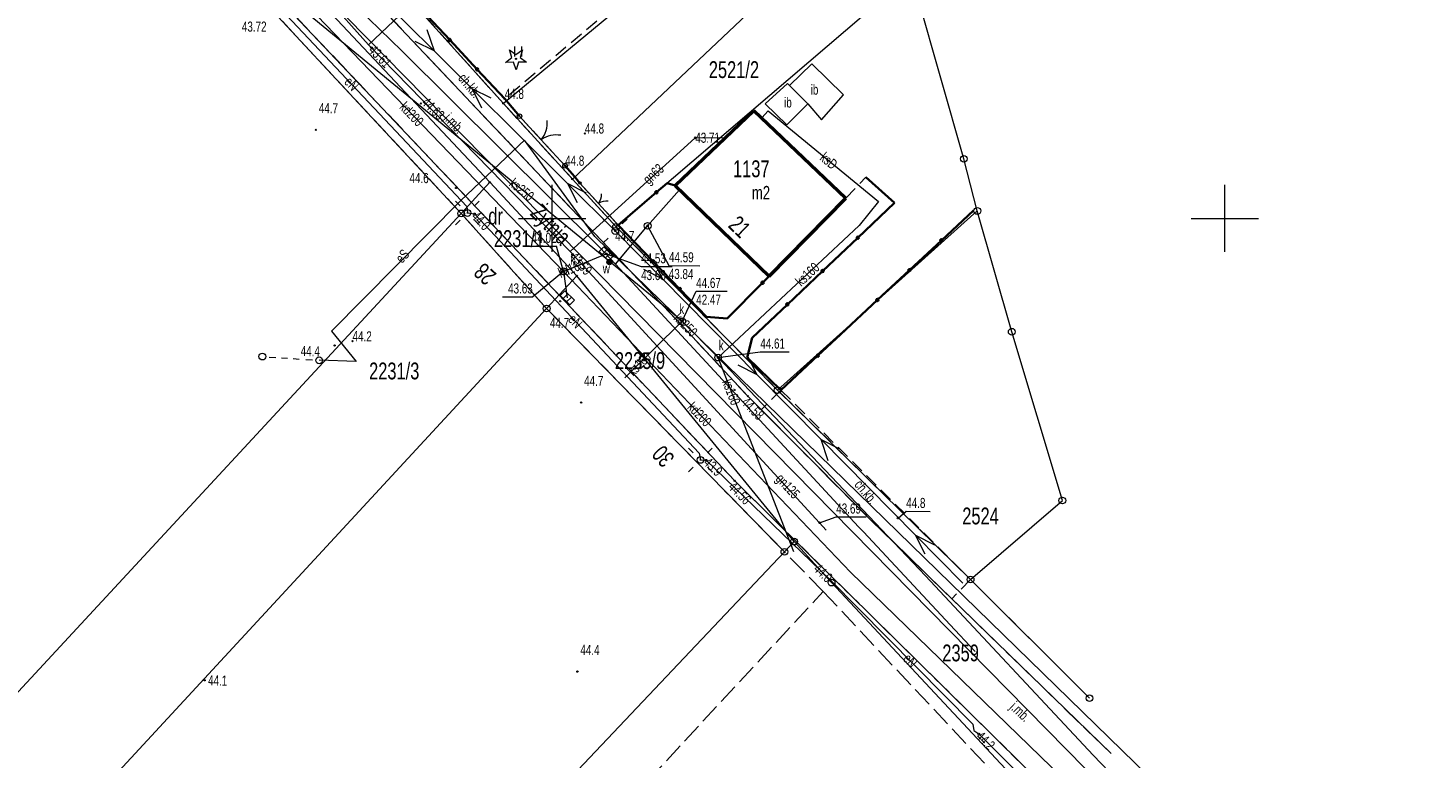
# Model space of a CAD drawing. Header units: millimetres. Extents: x 6552798 to 6553858, y 5859376 to 5860252.
# Tile 38 of 43: x 6553511 to 6553615, y 5859960 to 5860014. Entities that reach past the tile are written whole.
import ezdxf
from ezdxf.enums import TextEntityAlignment as Align

# ---------------------------------------------------------------- set-up
doc = ezdxf.new("R2010")
doc.units = ezdxf.units.MM
for name, pattern in [('1', [0]), ('1_1', [0]), ('1_OTDI', [0]), ('1_OTKC', [1.5, 1, -0.5]), ('1_OTKJ', [2, 1.5, -0.5]), ('1_OTKK', [0]), ('1_OTZI', [1.5, 1, -0.5]), ('1_OTZT', [1.5, 1, -0.5]), ('2_EGBU_A', [0]), ('3_SUEP_A', [0]), ('3_SUGP', [0]), ('3_SUKP', [0]), ('3_SUWP', [0]), ('GDE', [0]), ('GUK', [2, 1.5, -0.5])]:
    doc.linetypes.add(name, pattern=pattern)
for name, color, linetype, lineweight in [('Dzialki', 7, 'GDE', 18), ('EADTD_T_0', 7, 'Continuous', 25), ('EGBB_E_T_0', 7, 'Continuous', 20), ('EGBB_L_0', 7, '2_EGBU_A', 50), ('Kontury', 3, 'GUK', 18), ('Numery_dzialek', 7, 'Continuous', 13), ('Numery_konturow', 3, 'Continuous', 13), ('OTD_E_T_7', 7, 'Continuous', 0), ('OTD_L_14', 7, '1_OTDI', 18), ('OTK_E_T_0', 7, 'Continuous', 0), ('OTK_E_T_1', 7, 'Continuous', 0), ('OTK_E_T_8', 7, 'Continuous', 25), ('OTK_L_0', 7, '1_OTKJ', 18), ('OTK_L_1', 7, '1_OTKK', 25), ('OTK_L_18', 7, '1_1', 18), ('OTK_L_2', 7, '1_OTKC', 18), ('OTO_L_0', 7, 'Continuous', 35), ('OTO_L_1', 7, 'Continuous', 18), ('OTR_T_0', 7, 'Continuous', 18), ('OTR_T_1', 7, 'Continuous', 18), ('OTZ_L_3', 7, '1_OTZT', 18), ('OTZ_T_1', 3, 'Continuous', 18), ('Podzial_sekcyjny_krzyze', 7, '1', 0), ('Punkty', 7, 'Continuous', 18), ('SUE_T_3', 7, 'Continuous', 18), ('SUEP_E_T_0', 1, 'Continuous', 0), ('SUEP_L_0', 1, '3_SUEP_A', 18), ('SUER_T_0', 1, 'Continuous', 18), ('SUGP_E_T_0', 52, 'Continuous', 0), ('SUGP_L_0', 52, '3_SUGP', 18), ('SUGR_T_0', 52, 'Continuous', 18), ('SUK_E_T_4', 34, 'Continuous', 0), ('SUK_T_1', 34, 'Continuous', 18), ('SUK_T_3', 34, 'Continuous', 18), ('SUKP_E_T_0', 34, 'Continuous', 0), ('SUKP_L_0', 34, '3_SUKP', 18), ('SUKR_T_0', 34, 'Continuous', 18), ('SUP_T_0', 7, 'Continuous', 18), ('SUP_T_2', 7, 'Continuous', 18), ('SUW_E_T_2', 5, 'Continuous', 0), ('SUW_T_5', 5, 'Continuous', 18), ('SUWP_L_0', 5, '3_SUWP', 18), ('SUWR_T_0', 5, 'Continuous', 18)]:
    doc.layers.add(name, color=color, linetype=linetype, lineweight=lineweight)
doc.styles.get("Standard").update_dxf_attribs({"font": 'arial.ttf'})

# ---------------------------------------------------------------- blocks, each defined once
blk = doc.blocks.new('GRT')
at = {"linetype": 'Continuous'}
blk.add_circle((0, 0), 0.25, dxfattribs=at)
blk = doc.blocks.new('GRO')
at = {"linetype": 'Continuous'}
blk.add_circle((0, 0), 0.045, dxfattribs=at)
blk = doc.blocks.new('2_OTRN')
at = {"linetype": 'Continuous'}
blk.add_circle((0, 0), 0.045, dxfattribs=at)
blk = doc.blocks.new('2_OTRS')
at = {"linetype": 'Continuous'}
blk.add_circle((0, 0), 0.045, dxfattribs=at)
blk = doc.blocks.new('2_OTZT')
at = {"linetype": 'Continuous'}
for p, q in [((-0.2625, -0.375), (-0.2625, 0.375)), ((0.2625, -0.375), (0.2625, 0.375))]:
    blk.add_line(p, q, dxfattribs=at)
blk = doc.blocks.new('2_OTZG')
at = {"linetype": 'Continuous'}
for p, q in [((-0.78225, -0.26495), (-0.3012, 0.09375)), ((-0.3012, 0.09375), (-0.4937, 0.6621)), ((-0.4937, 0.6621), (-0.0039, 0.31545)), ((-0.0039, 0.31545), (0.4771, 0.67415)), ((0.4771, 0.67415), (0.2988, 0.1012)), ((0.2988, 0.1012), (0.7886, -0.24545)), ((-0.18225, -0.2575), (-0.78225, -0.26495)), ((0.01025, -0.82585), (-0.18225, -0.2575)), ((0.1886, -0.2529), (0.01025, -0.82585)), ((0.7886, -0.24545), (0.1886, -0.2529))]:
    blk.add_line(p, q, dxfattribs=at)
blk.add_circle((0, 0), 0.045, dxfattribs=at)
blk = doc.blocks.new('4_SUEO_W')
at = {"linetype": 'Continuous'}
for p, q in [((-0.53035, 0.53035), (-0.8839, 0.8839)), ((0.53035, 0.53035), (0.8839, 0.8839)), ((-0.53035, -0.53035), (-0.8839, -0.8839)), ((0.53035, -0.53035), (0.8839, -0.8839))]:
    blk.add_line(p, q, dxfattribs=at)
blk.add_circle((0, 0), 0.025, dxfattribs=at)
blk = doc.blocks.new('4_SUPP')
at = {"linetype": 'Continuous'}
blk.add_circle((0, 0), 0.25, dxfattribs=at)
blk = doc.blocks.new('4_SUPS')
at = {"linetype": 'Continuous'}
blk.add_circle((0, 0), 0.0625, dxfattribs=at)
blk = doc.blocks.new('4_SUKK')
at = {"linetype": 'Continuous'}
for p, q in [((-0.5, -0.25), (-0.5, 0.25)), ((-0.5, 0.25), (0.5, 0.25)), ((-0.175, 0.25), (-0.175, -0.25)), ((0.175, 0.25), (0.175, -0.25)), ((0.5, 0.25), (0.5, -0.25)), ((0.5, -0.25), (-0.5, -0.25))]:
    blk.add_line(p, q, dxfattribs=at)
blk = doc.blocks.new('4_SUKS')
at = {"linetype": 'Continuous'}
blk.add_circle((0, 0), 0.25, dxfattribs=at)
blk = doc.blocks.new('4_SUPK')
at = {"linetype": 'Continuous'}
blk.add_circle((0, 0), 0.25, dxfattribs=at)
blk = doc.blocks.new('4_SUWW')
at = {"linetype": 'Continuous'}
for radius in [0.2, 0.175, 0.15, 0.125, 0.1, 0.075, 0.05, 0.025, 0.00715]:
    blk.add_circle((0, 0), radius, dxfattribs=at)

msp = doc.modelspace()

# ---------------------------------------------------------------- linework, layer by layer
at = {"layer": 'Dzialki'}
for p, q in [((6553568.99, 5860027.21), (6553546.37, 5860008.54)), ((6553530.96, 5860025.75), (6553546.37, 5860008.54)), ((6553551.5, 5860002.92), (6553572.66, 5860022.89)), ((6553524.62, 5860020.39), (6553543.24, 5860000.37)), ((6553528.74, 5860020.38), (6553545.36, 5860002.68)), ((6553576.7, 5860018.14), (6553554.75, 5859999.37)), ((6553580.6, 5860004.42), (6553576.7, 5860018.14)), ((6553546.37, 5860008.54), (6553551.5, 5860002.92)), ((6553581.6, 5860000.55), (6553580.6, 5860004.42)), ((6553545.36, 5860002.68), (6553543.24, 5860000.37)), ((6553551.83, 5859995.72), (6553545.36, 5860002.68)), ((6553551.5, 5860002.92), (6553554.75, 5859999.37)), ((6553581.6, 5860000.55), (6553566.76, 5859987.23)), ((6553584.16, 5859991.57), (6553581.6, 5860000.55)), ((6553543.24, 5860000.37), (6553454.42, 5859904.48)), ((6553543.24, 5860000.37), (6553549.59, 5859993.3)), ((6553554.75, 5859999.37), (6553566.76, 5859987.23)), ((6553549.59, 5859993.3), (6553551.83, 5859995.72)), ((6553567.98, 5859975.97), (6553551.83, 5859995.72)), ((6553549.59, 5859993.3), (6553459.76, 5859896.15)), ((6553549.59, 5859993.3), (6553567.26, 5859975.21)), ((6553587.92, 5859979.03), (6553584.16, 5859991.57)), ((6553566.76, 5859987.23), (6553581.1, 5859973.15)), ((6553581.1, 5859973.15), (6553587.92, 5859979.03)), ((6553567.26, 5859975.21), (6553567.98, 5859975.97)), ((6553567.98, 5859975.97), (6553570.77, 5859972.92)), ((6553490.08, 5859893.66), (6553567.26, 5859975.21)), ((6553570.77, 5859972.92), (6553585.52, 5859957.14)), ((6553589.94, 5859964.33), (6553581.1, 5859973.15))]:
    msp.add_line(p, q, dxfattribs=at)
at = {"layer": 'EGBB_L_0', "linetype": '2_EGBU_A'}
for p, q in [((6553559.14, 5860002.45), (6553564.99, 5860008.03)), ((6553564.99, 5860008.03), (6553571.83, 5860001.49)), ((6553559.14, 5860002.45), (6553566.12, 5859995.7)), ((6553566.12, 5859995.7), (6553571.83, 5860001.49))]:
    msp.add_line(p, q, dxfattribs=at)
at = {"layer": 'Kontury'}
for p, q in [((6553530.96, 5860025.75), (6553546.37, 5860008.54)), ((6553543.24, 5860000.37), (6553524.62, 5860020.39)), ((6553546.37, 5860008.54), (6553551.5, 5860002.92)), ((6553551.5, 5860002.92), (6553554.75, 5859999.37)), ((6553549.59, 5859993.3), (6553543.24, 5860000.37)), ((6553554.75, 5859999.37), (6553566.76, 5859987.23)), ((6553567.26, 5859975.21), (6553549.59, 5859993.3)), ((6553566.76, 5859987.23), (6553581.1, 5859973.15)), ((6553570.15, 5859972.26), (6553567.26, 5859975.21)), ((6553581.1, 5859973.15), (6553589.94, 5859964.33)), ((6553548.97, 5859949.41), (6553570.15, 5859972.26)), ((6553570.15, 5859972.26), (6553584.94, 5859956.5))]:
    msp.add_line(p, q, dxfattribs=at)
at = {"layer": 'OTD_L_14', "linetype": '1_OTDI'}
for p, q in [((6553569.311, 5860011.492), (6553567.65, 5860009.87)), ((6553569.311, 5860011.492), (6553571.66, 5860009.18)), ((6553565.84, 5860008.51), (6553567.5, 5860010.02)), ((6553567.5, 5860010.02), (6553567.65, 5860009.87)), ((6553567.65, 5860009.87), (6553569, 5860008.51)), ((6553570.01, 5860007.33), (6553571.66, 5860009.18)), ((6553567.43, 5860006.96), (6553565.84, 5860008.51)), ((6553569, 5860008.51), (6553567.43, 5860006.96)), ((6553569, 5860008.51), (6553570.01, 5860007.33))]:
    msp.add_line(p, q, dxfattribs=at)
at = {"layer": 'OTK_L_0', "linetype": '1_OTKJ'}
for p, q in [((6553548.41, 5860003.91), (6553530.25, 5860023.11)), ((6553563.57, 5859980.49), (6553525.65, 5860020.6)), ((6553559.71, 5859991.96), (6553548.41, 5860003.91)), ((6553564.54, 5859986.78), (6553559.71, 5859991.96)), ((6553569.39, 5859981.89), (6553564.54, 5859986.78)), ((6553573.72, 5859977.54), (6553569.39, 5859981.89)), ((6553566.49, 5859977.6), (6553563.57, 5859980.49)), ((6553570.47, 5859973.67), (6553566.49, 5859977.6)), ((6553573.72, 5859977.54), (6553591.54, 5859960.21)), ((6553577.08, 5859967.15), (6553570.47, 5859973.67)), ((6553615.1, 5859929.66), (6553577.08, 5859967.15))]:
    msp.add_line(p, q, dxfattribs=at)
at = {"layer": 'OTK_L_1', "linetype": '1_OTKK'}
for p, q in [((6553548.41, 5860003.91), (6553530.25, 5860023.11)), ((6553563.57, 5859980.49), (6553525.65, 5860020.6)), ((6553559.71, 5859991.96), (6553548.41, 5860003.91)), ((6553564.54, 5859986.78), (6553559.71, 5859991.96)), ((6553569.39, 5859981.89), (6553564.54, 5859986.78)), ((6553573.72, 5859977.54), (6553569.39, 5859981.89)), ((6553566.49, 5859977.6), (6553563.57, 5859980.49)), ((6553570.47, 5859973.67), (6553566.49, 5859977.6)), ((6553573.72, 5859977.54), (6553591.54, 5859960.21)), ((6553577.08, 5859967.15), (6553570.47, 5859973.67)), ((6553615.1, 5859929.66), (6553577.08, 5859967.15))]:
    msp.add_line(p, q, dxfattribs=at)
at = {"layer": 'OTK_L_18', "linetype": '1_1'}
msp.add_line((6553527.95, 5860021.855), (6553614.078, 5859934.236), dxfattribs=at)
at = {"layer": 'OTK_L_2', "linetype": '1_OTKC'}
for p, q in [((6553548.41, 5860003.91), (6553530.25, 5860023.11)), ((6553536.2, 5860019.88), (6553546.47, 5860008.88)), ((6553546.47, 5860008.88), (6553547.57, 5860007.6)), ((6553547.57, 5860007.6), (6553550.96, 5860003.91)), ((6553559.71, 5859991.96), (6553548.41, 5860003.91)), ((6553550.96, 5860003.91), (6553552.06, 5860002.62)), ((6553552.06, 5860002.62), (6553554.9, 5859999.5)), ((6553571.83, 5860001.49), (6553573.309, 5860003.052)), ((6553573.309, 5860003.052), (6553575.442, 5860001.142)), ((6553575.442, 5860001.142), (6553564.862, 5859991.128)), ((6553566.12, 5859995.7), (6553571.83, 5860001.49)), ((6553554.9, 5859999.5), (6553561.47, 5859992.68)), ((6553563, 5859992.55), (6553566.12, 5859995.7)), ((6553561.47, 5859992.68), (6553563, 5859992.55)), ((6553564.54, 5859986.78), (6553559.71, 5859991.96)), ((6553564.862, 5859991.128), (6553564.491, 5859989.663)), ((6553564.491, 5859989.663), (6553567.008, 5859987.238)), ((6553567.008, 5859987.238), (6553565.535, 5859985.777)), ((6553567.008, 5859987.238), (6553581.1, 5859973.15)), ((6553565.535, 5859985.777), (6553564.54, 5859986.78)), ((6553569.39, 5859981.89), (6553565.535, 5859985.777)), ((6553573.72, 5859977.54), (6553569.39, 5859981.89)), ((6553573.72, 5859977.54), (6553579.707, 5859971.718)), ((6553581.1, 5859973.15), (6553579.707, 5859971.718))]:
    msp.add_line(p, q, dxfattribs=at)
at = {"layer": 'OTO_L_0'}
for p, q in [((6553540.337, 5860015.457), (6553542.382, 5860013.265)), ((6553542.382, 5860013.265), (6553544.426, 5860011.072)), ((6553544.426, 5860011.072), (6553546.47, 5860008.88)), ((6553547.57, 5860007.6), (6553546.47, 5860008.88)), ((6553550.96, 5860003.91), (6553551.67, 5860003.1)), ((6553551.67, 5860003.1), (6553552.06, 5860002.62)), ((6553557.751, 5860001.937), (6553558.55, 5860002.62)), ((6553558.55, 5860002.62), (6553559.14, 5860002.45)), ((6553573.309, 5860003.052), (6553575.442, 5860001.142)), ((6553554.9, 5859999.5), (6553557.751, 5860001.937)), ((6553575.442, 5860001.142), (6553572.719, 5859998.564)), ((6553578.927, 5859998.365), (6553581.305, 5860000.58)), ((6553554.9, 5859999.5), (6553557.502, 5859996.799)), ((6553572.719, 5859998.564), (6553570.1, 5859996.086)), ((6553576.548, 5859996.149), (6553578.927, 5859998.365)), ((6553557.502, 5859996.799), (6553559.486, 5859994.74)), ((6553565.639, 5859995.214), (6553566.12, 5859995.7)), ((6553570.1, 5859996.086), (6553567.481, 5859993.607)), ((6553574.17, 5859993.933), (6553576.548, 5859996.149)), ((6553559.486, 5859994.74), (6553561.47, 5859992.68)), ((6553563, 5859992.55), (6553565.639, 5859995.214)), ((6553567.481, 5859993.607), (6553564.862, 5859991.128)), ((6553571.426, 5859991.377), (6553574.17, 5859993.933)), ((6553561.47, 5859992.68), (6553563, 5859992.55)), ((6553564.862, 5859991.128), (6553564.491, 5859989.663)), ((6553569.745, 5859989.802), (6553571.426, 5859991.377)), ((6553564.491, 5859989.663), (6553567.008, 5859987.238)), ((6553567.008, 5859987.238), (6553569.745, 5859989.802))]:
    msp.add_line(p, q, dxfattribs=at)
for centre in [(6553542.382, 5860013.265), (6553544.426, 5860011.072), (6553557.751, 5860001.937), (6553572.719, 5859998.564), (6553578.927, 5859998.365), (6553557.502, 5859996.799), (6553565.639, 5859995.214), (6553570.1, 5859996.086), (6553576.548, 5859996.149), (6553559.486, 5859994.74), (6553567.481, 5859993.607), (6553574.17, 5859993.933), (6553569.745, 5859989.802)]:
    msp.add_circle(centre, 0.085, dxfattribs=at)
at = {"layer": 'OTO_L_1'}
for p, q in [((6553547.57, 5860007.6), (6553548.842, 5860006.215)), ((6553548.673, 5860006.399), (6553549.688, 5860005.295)), ((6553549.688, 5860005.295), (6553550.96, 5860003.91)), ((6553552.06, 5860002.62), (6553553.27, 5860001.291)), ((6553553.185, 5860001.384), (6553553.69, 5860000.829)), ((6553553.69, 5860000.829), (6553554.9, 5859999.5))]:
    msp.add_line(p, q, dxfattribs=at)
for centre, radius in [((6553547.57, 5860007.6), 0.17), ((6553550.96, 5860003.91), 0.17), ((6553552.06, 5860002.62), 0.085), ((6553554.9, 5859999.5), 0.085)]:
    msp.add_circle(centre, radius, dxfattribs=at)
for centre, radius, start, end in [((6553547.637, 5860007.119), 2, 320.51812, 4.59249), ((6553550.317, 5860004.201), 2, 80.55484, 124.62921), ((6553552.669, 5860001.746), 1, 320.25468, 4.32906), ((6553554.002, 5860000.281), 1, 80.2914, 124.36578)]:
    msp.add_arc(centre, radius, start, end, dxfattribs=at)
at = {"layer": 'OTZ_L_3', "linetype": '1_OTZI'}
for p, q in [((6553562.49, 5860022.4), (6553546.47, 5860008.88)), ((6553546.47, 5860008.88), (6553537.78, 5860018.2))]:
    msp.add_line(p, q, dxfattribs=at)
at = {"layer": 'Podzial_sekcyjny_krzyze'}
for p, q in [((6553550, 5859997.5), (6553550, 5860002.5)), ((6553600, 5859997.5), (6553600, 5860002.5)), ((6553547.5, 5860000), (6553552.5, 5860000)), ((6553597.5, 5860000), (6553602.5, 5860000))]:
    msp.add_line(p, q, dxfattribs=at)
at = {"layer": 'SUEP_L_0', "linetype": '3_SUEP_A'}
for p, q in [((6553534.135, 5860019.494), (6553541.225, 5860012.442)), ((6553526.59, 5860019.02), (6553543.65, 5860000.89)), ((6553540.691, 5860014.032), (6553541.225, 5860012.442)), ((6553541.225, 5860012.442), (6553539.809, 5860013.145)), ((6553541.225, 5860012.442), (6553544.045, 5860009.638)), ((6553544.045, 5860009.638), (6553551.135, 5860002.586)), ((6553545.461, 5860008.935), (6553544.045, 5860009.638)), ((6553544.045, 5860009.638), (6553544.756, 5860008.226)), ((6553547.934, 5860005.815), (6553547.539, 5860005.431)), ((6553553.165, 5859998.642), (6553547.934, 5860005.815)), ((6553547.539, 5860005.431), (6553543.191, 5860001.291)), ((6553551.135, 5860002.586), (6553554.68, 5859999.06)), ((6553552.551, 5860001.883), (6553551.135, 5860002.586)), ((6553551.135, 5860002.586), (6553551.846, 5860001.174)), ((6553543.191, 5860001.291), (6553533.595, 5859991.613)), ((6553543.65, 5860000.89), (6553543.7, 5860000.4)), ((6553543.7, 5860000.4), (6553544.22, 5860000.33)), ((6553544.22, 5860000.33), (6553560.92, 5859982.54)), ((6553597.03, 5859955.91), (6553553.165, 5859998.642)), ((6553558.194, 5859995.503), (6553554.68, 5859999.06)), ((6553558.194, 5859995.503), (6553557.495, 5859996.921)), ((6553556.784, 5859996.219), (6553558.194, 5859995.503)), ((6553565.221, 5859988.388), (6553558.194, 5859995.503)), ((6553533.595, 5859991.613), (6553535.434, 5859989.347)), ((6553535.434, 5859989.347), (6553532.685, 5859989.446)), ((6553563.811, 5859989.104), (6553565.221, 5859988.388)), ((6553565.221, 5859988.388), (6553564.523, 5859989.807)), ((6553569.989, 5859983.562), (6553565.221, 5859988.388)), ((6553577.016, 5859976.447), (6553569.989, 5859983.562)), ((6553570.509, 5859981.967), (6553569.989, 5859983.562)), ((6553569.989, 5859983.562), (6553571.399, 5859982.846)), ((6553560.92, 5859982.54), (6553561.02, 5859982.04)), ((6553561.02, 5859982.04), (6553561.45, 5859982.02)), ((6553561.45, 5859982.02), (6553570.66, 5859973.14)), ((6553580.53, 5859972.89), (6553577.016, 5859976.447)), ((6553577.715, 5859975.029), (6553577.016, 5859976.447)), ((6553577.016, 5859976.447), (6553578.426, 5859975.731)), ((6553570.66, 5859973.14), (6553581.27, 5859962.41)), ((6553581.27, 5859962.41), (6553581.33, 5859961.92)), ((6553581.33, 5859961.92), (6553581.71, 5859961.67)), ((6553581.71, 5859961.67), (6553598.98, 5859944.54))]:
    msp.add_line(p, q, dxfattribs=at)
at = {"layer": 'SUER_T_0', "linetype": 'Continuous', "lineweight": 0}
for p, q in [((6553575.707, 5859977.716), (6553576.308, 5859978.234)), ((6553576.308, 5859978.234), (6553578.099, 5859978.209))]:
    msp.add_line(p, q, dxfattribs=at)
at = {"layer": 'SUGP_L_0', "linetype": '3_SUGP'}
for p, q in [((6553536.352, 5860012.907), (6553528.513, 5860021.697)), ((6553544.996, 5860021.098), (6553536.352, 5860012.907)), ((6553551.329, 5859997.537), (6553536.352, 5860012.907)), ((6553551.329, 5859997.537), (6553560.638, 5860005.989)), ((6553560.638, 5860005.989), (6553562.866, 5860006.004)), ((6553569.88, 5859977.37), (6553551.329, 5859997.537)), ((6553570.37, 5859976.82), (6553569.88, 5859977.37))]:
    msp.add_line(p, q, dxfattribs=at)
at = {"layer": 'SUGR_T_0', "linetype": 'Continuous', "lineweight": 0}
for p, q in [((6553569.88, 5859977.37), (6553571.115, 5859977.803)), ((6553571.115, 5859977.803), (6553573.341, 5859977.803))]:
    msp.add_line(p, q, dxfattribs=at)
at = {"layer": 'SUKP_L_0', "linetype": '3_SUKP'}
for p, q in [((6553559.67, 5859992.36), (6553525.771, 5860020.185)), ((6553550.84, 5859996.06), (6553529.29, 5860018.42)), ((6553565.581, 5860007.465), (6553566.056, 5860007.99)), ((6553566.056, 5860007.99), (6553574.26, 5860001.26)), ((6553574.26, 5860001.26), (6553572.809, 5859999.469)), ((6553572.809, 5859999.469), (6553562.34, 5859989.65)), ((6553550.84, 5859996.06), (6553554.015, 5859997.365)), ((6553572.17, 5859973.69), (6553550.84, 5859996.06)), ((6553550.84, 5859996.06), (6553551.125, 5859994.092)), ((6553559.67, 5859992.36), (6553555.4, 5859988.15)), ((6553562.34, 5859989.65), (6553559.67, 5859992.36)), ((6553577.737, 5859973.417), (6553562.34, 5859989.65)), ((6553567.96, 5859975.21), (6553562.34, 5859989.65)), ((6553609.59, 5859937.46), (6553572.17, 5859973.69)), ((6553590.203, 5859960.082), (6553577.737, 5859973.417)), ((6553608.603, 5859941.264), (6553590.203, 5859960.082))]:
    msp.add_line(p, q, dxfattribs=at)
at = {"layer": 'SUKR_T_0', "linetype": 'Continuous', "lineweight": 0}
for p, q in [((6553548.014, 5859997.928), (6553550.321, 5859997.928)), ((6553550.84, 5859996.06), (6553550.321, 5859997.928)), ((6553554.015, 5859997.365), (6553556.611, 5859996.409)), ((6553556.611, 5859996.409), (6553558.918, 5859996.409)), ((6553550.84, 5859996.06), (6553548.558, 5859994.164)), ((6553559.67, 5859992.36), (6553560.704, 5859994.577)), ((6553560.704, 5859994.577), (6553563.011, 5859994.577)), ((6553546.305, 5859994.164), (6553548.558, 5859994.164)), ((6553562.34, 5859989.65), (6553565.469, 5859990.067)), ((6553565.469, 5859990.067), (6553567.613, 5859990.067))]:
    msp.add_line(p, q, dxfattribs=at)
at = {"layer": 'SUP_T_2', "linetype": 'Continuous', "lineweight": 0}
for p, q in [((6553528.957, 5859989.692), (6553529.456, 5859989.659)), ((6553529.889, 5859989.63), (6553530.322, 5859989.601)), ((6553530.755, 5859989.573), (6553531.188, 5859989.544)), ((6553531.687, 5859989.511), (6553532.186, 5859989.479))]:
    msp.add_line(p, q, dxfattribs=at)
at = {"layer": 'SUWP_L_0', "linetype": '3_SUWP'}
for p, q in [((6553538.815, 5860012.443), (6553532.007, 5860019.109)), ((6553553.544, 5859997.826), (6553538.815, 5860012.443)), ((6553557.097, 5859999.447), (6553559.476, 5860002.125)), ((6553554.707, 5859996.59), (6553557.097, 5859999.447)), ((6553554.707, 5859996.59), (6553553.544, 5859997.826)), ((6553572.76, 5859977.07), (6553554.707, 5859996.59)), ((6553573.15, 5859976.69), (6553572.76, 5859977.07)), ((6553579.59, 5859969.79), (6553573.15, 5859976.69)), ((6553581.399, 5859967.838), (6553579.59, 5859969.79)), ((6553581.429, 5859967.805), (6553581.399, 5859967.838))]:
    msp.add_line(p, q, dxfattribs=at)
at = {"layer": 'SUWR_T_0', "linetype": 'Continuous', "lineweight": 0}
for p, q in [((6553557.097, 5859999.447), (6553558.674, 5859996.502)), ((6553558.674, 5859996.502), (6553560.981, 5859996.47))]:
    msp.add_line(p, q, dxfattribs=at)

# ---------------------------------------------------------------- block references
at = {"layer": 'OTR_T_0'}
for p in [(6553540.24, 5860008.54), (6553564.54, 5859986.78), (6553563.57, 5859980.49)]:
    msp.add_blockref('2_OTRS', p, dxfattribs=at)
at = {"layer": 'OTR_T_1'}
for p in [(6553546.47, 5860008.88), (6553550.96, 5860003.91), (6553554.68, 5859999.06)]:
    msp.add_blockref('2_OTRN', p, dxfattribs=at)
for p, rotation in [((6553532.433, 5860006.581), 359.2028495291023), ((6553552.432, 5860006.303), 359.2028483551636), ((6553542.854, 5860002.256), 359.2028489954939), ((6553550.598, 5859993.837), 359.2028486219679), ((6553533.83, 5859990.55), 359.202849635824), ((6553535.155, 5859990.871), 359.2028495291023), ((6553552.153, 5859986.304), 359.2028486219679), ((6553551.875, 5859966.306), 359.2028488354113), ((6553524.173, 5859965.661), 359.2028504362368)]:
    msp.add_blockref('2_OTRN', p, dxfattribs=dict(at, rotation=rotation))
at = {"layer": 'OTZ_L_3'}
msp.add_blockref('2_OTZT', (6553547.49, 5860012.4), dxfattribs=at)
at = {"layer": 'OTZ_T_1'}
msp.add_blockref('2_OTZG', (6553547.31, 5860011.86), dxfattribs=at)
at = {"layer": 'Punkty'}
for name, p in [('GRO', (6553546.37, 5860008.54)), ('GRT', (6553580.6, 5860004.42)), ('GRO', (6553545.36, 5860002.68)), ('GRO', (6553551.5, 5860002.92)), ('GRT', (6553543.24, 5860000.37)), ('GRT', (6553581.6, 5860000.55)), ('GRT', (6553554.75, 5859999.37)), ('GRO', (6553551.83, 5859995.72)), ('GRT', (6553549.59, 5859993.3)), ('GRT', (6553584.16, 5859991.57)), ('GRT', (6553566.76, 5859987.23)), ('GRT', (6553587.92, 5859979.03)), ('GRT', (6553567.98, 5859975.97)), ('GRT', (6553567.26, 5859975.21)), ('GRT', (6553570.77, 5859972.92)), ('GRT', (6553581.1, 5859973.15)), ('GRT', (6553589.94, 5859964.33))]:
    msp.add_blockref(name, p, dxfattribs=at)
at = {"layer": 'SUE_T_3'}
for name, p in [('4_SUEO_W', (6553543.7, 5860000.4)), ('4_SUPP', (6553543.7, 5860000.4)), ('4_SUEO_W', (6553554.68, 5859999.06)), ('4_SUPP', (6553554.68, 5859999.06)), ('4_SUEO_W', (6553561.02, 5859982.04)), ('4_SUPP', (6553561.02, 5859982.04))]:
    msp.add_blockref(name, p, dxfattribs=at)
at = {"layer": 'SUER_T_0'}
for p in [(6553544.22, 5860000.33), (6553561.45, 5859982.02), (6553570.66, 5859973.14), (6553581.71, 5859961.67)]:
    msp.add_blockref('4_SUPS', p, dxfattribs=at)
at = {"layer": 'SUER_T_0', "rotation": 359.2028471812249}
msp.add_blockref('4_SUPS', (6553575.707, 5859977.716), dxfattribs=at)
at = {"layer": 'SUGR_T_0'}
for p, rotation in [((6553536.564, 5860012.689), 314.2528750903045), ((6553560.638, 5860005.989), 0.3528375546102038), ((6553551.526, 5859997.314), 312.2428767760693)]:
    msp.add_blockref('4_SUPS', p, dxfattribs=dict(at, rotation=rotation))
msp.add_blockref('4_SUPS', (6553569.88, 5859977.37), dxfattribs=at)
at = {"layer": 'SUK_T_1'}
for p, rotation in [((6553554.015, 5859997.365), 314.9999987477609), ((6553551.125, 5859994.092), 315.5672630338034)]:
    msp.add_blockref('4_SUKK', p, dxfattribs=dict(at, rotation=rotation))
at = {"layer": 'SUK_T_3'}
for p in [(6553550.84, 5859996.06), (6553559.67, 5859992.36), (6553562.34, 5859989.65)]:
    msp.add_blockref('4_SUKS', p, dxfattribs=at)
at = {"layer": 'SUKR_T_0'}
for p in [(6553554.015, 5859997.365), (6553550.84, 5859996.06), (6553559.67, 5859992.36), (6553562.34, 5859989.65)]:
    msp.add_blockref('4_SUPS', p, dxfattribs=at)
at = {"layer": 'SUP_T_0'}
msp.add_blockref('4_SUPK', (6553557.097, 5859999.447), dxfattribs=at)
at = {"layer": 'SUP_T_2'}
for p in [(6553528.458, 5859989.724), (6553532.685, 5859989.446)]:
    msp.add_blockref('4_SUPP', p, dxfattribs=at)
at = {"layer": 'SUW_T_5'}
msp.add_blockref('4_SUWW', (6553554.26, 5859996.75), dxfattribs=at)
at = {"layer": 'SUWR_T_0', "rotation": 359.2000000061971}
msp.add_blockref('4_SUPS', (6553557.097, 5859999.447), dxfattribs=at)

# ---------------------------------------------------------------- texts
at = {"layer": 'EADTD_T_0', "width": 0.7}
for s, rotation, p in [('21', 316.377, (6553563.501, 5859998.924)), ('28', 137.20887, (6553545.425, 5859996.313)), ('30', 132.31655, (6553558.71, 5859982.729))]:
    msp.add_text(s, height=1.25, rotation=rotation, dxfattribs=at).set_placement(p, align=Align.CENTER)
at = {"layer": 'EGBB_E_T_0', "width": 0.7}
msp.add_text('m2', height=1, dxfattribs=at).set_placement((6553565.52, 5860001.918), align=Align.MIDDLE)
at = {"layer": 'Numery_dzialek', "width": 0.7}
for s, p in [('2521/2', (6553561.64, 5860011.68)), ('1137', (6553563.44, 5860004.31)), ('2231/1', (6553545.67, 5859999.12)), ('2235/9', (6553554.66, 5859990.05)), ('2231/3', (6553536.39, 5859989.28)), ('2524', (6553580.48, 5859978.5)), ('2359', (6553578.998, 5859968.319))]:
    msp.add_text(s, height=1.25, dxfattribs=at).set_placement(p, align=Align.TOP_LEFT)
at = {"layer": 'Numery_konturow', "width": 0.7}
msp.add_text('dr', height=1.25, dxfattribs=at).set_placement((6553546.336, 5860000.786), align=Align.TOP_RIGHT)
at = {"layer": 'OTD_E_T_7', "lineweight": 9, "width": 0.7}
for p in [(6553569.499, 5860009.587), (6553567.524, 5860008.631)]:
    msp.add_text('ib', height=0.75, dxfattribs=at).set_placement(p, align=Align.MIDDLE)
at = {"layer": 'OTK_E_T_0', "lineweight": 9, "width": 0.7}
for rotation, p in [(312.71, (6553542.649, 5860006.998)), (316.84761, (6553584.732, 5859963.26))]:
    msp.add_text('j.mb.', height=0.75, rotation=rotation, dxfattribs=at).set_placement(p, align=Align.MIDDLE)
at = {"layer": 'OTK_E_T_1', "lineweight": 9, "width": 0.7}
for rotation, p in [(309.55967, (6553543.88, 5860009.881)), (309.55966, (6553573.339, 5859979.671))]:
    msp.add_text('ch.kb.', height=0.75, rotation=rotation, dxfattribs=at).set_placement(p, align=Align.MIDDLE)
at = {"layer": 'OTK_E_T_8', "width": 0.7}
msp.add_text('Żytnia', height=1.25, rotation=314.50814, dxfattribs=at).set_placement((6553549.9, 5859999.525), align=Align.MIDDLE)
at = {"layer": 'OTR_T_0', "lineweight": 9, "width": 0.7}
msp.add_text('44.63', height=0.75, rotation=315.39684, dxfattribs=at).set_placement((6553540.24, 5860008.54))
for s, rotation, p in [('44.58', 314.41626, (6553564.54, 5859986.78)), ('44.56', 314.649, (6553563.57, 5859980.49))]:
    msp.add_text(s, height=0.75, rotation=rotation, dxfattribs=at).set_placement(p, align=Align.TOP_LEFT)
at = {"layer": 'OTR_T_1', "lineweight": 9, "width": 0.7}
for p in [(6553546.47, 5860008.88), (6553552.432, 5860006.303), (6553550.96, 5860003.91)]:
    msp.add_text('44.8', height=0.75, dxfattribs=at).set_placement(p)
for s, p in [('44.7', (6553532.661, 5860008.578)), ('44.4', (6553531.313, 5859990.514)), ('44.7', (6553552.381, 5859988.301)), ('44.4', (6553552.103, 5859968.303))]:
    msp.add_text(s, height=0.75, rotation=359.20285, dxfattribs=at).set_placement(p, align=Align.TOP_LEFT)
for s, p in [('44.6', (6553539.389, 5860002.634)), ('44.7', (6553549.83, 5859991.867)), ('44.2', (6553535.155, 5859990.871)), ('44.1', (6553524.417, 5859965.278))]:
    msp.add_text(s, height=0.75, rotation=359.20285, dxfattribs=at).set_placement(p)
msp.add_text('44.7', height=0.75, dxfattribs=at).set_placement((6553554.68, 5859999.06), align=Align.TOP_LEFT)
at = {"layer": 'SUEP_E_T_0', "lineweight": 9, "width": 0.7}
for s, rotation, p in [('eN', 313.25838, (6553535.081, 5860009.997)), ('eS', 47.94286, (6553538.863, 5859997.191)), ('eN', 313.18986, (6553551.718, 5859992.343)), ('eN', 314.67782, (6553576.613, 5859967.119))]:
    msp.add_text(s, height=0.75, rotation=rotation, dxfattribs=at).set_placement(p, align=Align.MIDDLE)
at = {"layer": 'SUER_T_0', "lineweight": 9, "width": 0.7}
for s, rotation, p in [('44.0', 313.18986, (6553544.22, 5860000.33)), ('43.9', 316.04508, (6553561.45, 5859982.02)), ('44.2', 315.23318, (6553581.71, 5859961.67))]:
    msp.add_text(s, height=0.75, rotation=rotation, dxfattribs=at).set_placement(p, align=Align.MIDDLE_LEFT)
msp.add_text('44.8', height=0.75, rotation=359.20285, dxfattribs=at).set_placement((6553576.312, 5859978.484))
msp.add_text('44.0', height=0.75, rotation=316.6537, dxfattribs=at).set_placement((6553570.66, 5859973.14), align=Align.MIDDLE_RIGHT)
at = {"layer": 'SUGP_E_T_0', "lineweight": 9, "width": 0.7}
for s, rotation, p in [('gn63', 42.23681, (6553557.591, 5860003.222)), ('gn125', 312.60905, (6553567.442, 5859980.02))]:
    msp.add_text(s, height=0.75, rotation=rotation, dxfattribs=at).set_placement(p, align=Align.MIDDLE)
at = {"layer": 'SUGR_T_0', "lineweight": 9, "width": 0.7}
for s, rotation, p in [('43.61', 314.25288, (6553536.564, 5860012.689)), ('43.71', 0.35284, (6553560.638, 5860005.989)), ('43.59', 312.24288, (6553551.526, 5859997.314))]:
    msp.add_text(s, height=0.75, rotation=rotation, dxfattribs=at).set_placement(p, align=Align.MIDDLE_LEFT)
msp.add_text('43.69', height=0.75, dxfattribs=at).set_placement((6553571.115, 5859978.053))
at = {"layer": 'SUK_E_T_4', "lineweight": 9, "width": 0.7}
for p in [(6553551.34, 5859996.56), (6553559.445, 5859992.887), (6553562.383, 5859990.189)]:
    msp.add_text('k', height=0.75, dxfattribs=at).set_placement(p)
at = {"layer": 'SUKP_E_T_0', "lineweight": 9, "width": 0.7}
for s, rotation, p in [('kd200', 313.94319, (6553539.569, 5860007.755)), ('ksD', 320.63736, (6553570.571, 5860004.286)), ('ks250', 320.61931, (6553547.749, 5860002.145)), ('kd160', 22.347, (6553551.419, 5859996.298)), ('ks160', 43.16397, (6553568.957, 5859995.856)), ('ks250', 314.57402, (6553559.937, 5859992.089)), ('ks160', 44.59462, (6553556.454, 5859989.19)), ('ks160', 291.26582, (6553563.335, 5859987.093)), ('kd200', 313.6367, (6553560.966, 5859985.44))]:
    msp.add_text(s, height=0.75, rotation=rotation, dxfattribs=at).set_placement(p, align=Align.MIDDLE)
at = {"layer": 'SUKR_T_0', "lineweight": 9, "width": 0.7}
for s, p in [('43.72', (6553526.935, 5860014.63)), ('44.53', (6553556.611, 5859997.409)), ('43.68', (6553556.611, 5859996.159)), ('44.67', (6553560.704, 5859995.577)), ('42.47', (6553560.704, 5859994.327))]:
    msp.add_text(s, height=0.75, dxfattribs=at).set_placement(p, align=Align.TOP_LEFT)
for s, p in [('44.02', (6553550.321, 5859998.553)), ('43.63', (6553548.558, 5859994.789))]:
    msp.add_text(s, height=0.75, dxfattribs=at).set_placement(p, align=Align.MIDDLE_RIGHT)
msp.add_text('44.61', height=0.75, dxfattribs=at).set_placement((6553565.469, 5859990.317))
at = {"layer": 'SUW_E_T_2', "lineweight": 9, "width": 0.7}
msp.add_text('w', height=0.75, dxfattribs=at).set_placement((6553553.76, 5859995.901))
at = {"layer": 'SUWR_T_0', "lineweight": 9, "width": 0.7}
for s, p in [('44.59', (6553558.688, 5859997.502)), ('43.84', (6553558.671, 5859996.252))]:
    msp.add_text(s, height=0.75, rotation=359.2, dxfattribs=at).set_placement(p, align=Align.TOP_LEFT)

doc.saveas('drawing.dxf')
